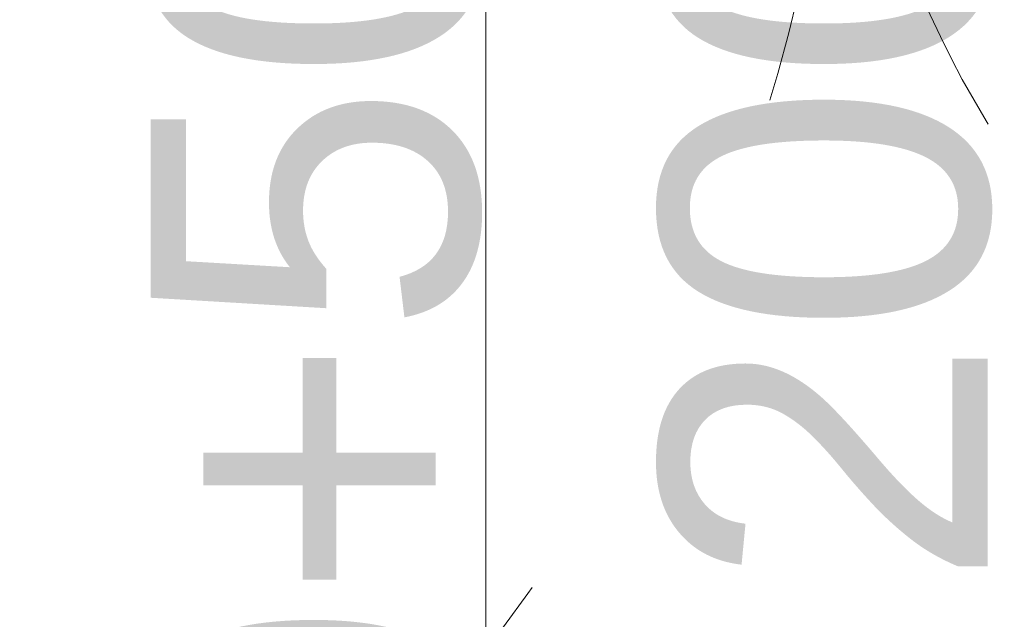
# Model space of a CAD drawing. Header units: centimetres. Extents: x -1737 to 22393, y -8842 to 3838.
# Tile 64 of 65: x 388 to 442, y 1057 to 1090. Entities that reach past the tile are written whole.
import ezdxf

# ---------------------------------------------------------------- set-up
doc = ezdxf.new("R2010")
doc.units = ezdxf.units.CM
doc.linetypes.add('Dash', pattern=[60, 30, -30])
for name, color, linetype, lineweight in [('A-DOOR', 31, 'Continuous', 13), ('A-DOOR-HDLN', 31, 'Continuous', 13), ('A-DOOR-IDEN', 31, 'Continuous', 13)]:
    doc.layers.add(name, color=color, linetype=linetype, lineweight=lineweight)
doc.styles.add('Arial_9', font='arial.ttf', dxfattribs={"height": 18})

# ---------------------------------------------------------------- blocks, each defined once
blk = doc.blocks.new('Schueco_FWS_ADS-75-SimplySmart_inw_Family-02 - FWS SI insert unit 90-2429721-3_piętro I __3_90 m_ - stan projektowany')
at = {"layer": 'A-DOOR-HDLN', "linetype": 'Dash', "lineweight": 9}
for centre, radius, start, end in [((-74.3, -7.6), 93.95, 270, 0), ((74.3, -7.6), 54.65, 180, 270)]:
    blk.add_arc(centre, radius, start, end, dxfattribs=at)
blk = doc.blocks.new('etykieta drzwi wymiar i kategoria - Aluprof Curtain Door - etykieta drzwi 1S dół-1350914-3_piętro I __3_90 m_ - stan projektowany')
at = {"layer": 'A-DOOR-IDEN'}
for q in [(0, 0.59844), (0, -0.59844)]:
    blk.add_line((0, 0), q, dxfattribs=at)

msp = doc.modelspace()

# ---------------------------------------------------------------- block references
at = {"layer": 'A-DOOR'}
msp.add_blockref('Schueco_FWS_ADS-75-SimplySmart_inw_Family-02 - FWS SI insert unit 90-2429721-3_piętro I __3_90 m_ - stan projektowany', (413.877, 1120.826), dxfattribs=at)
at = {"layer": 'A-DOOR-IDEN', "xscale": 99.99999999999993, "yscale": 99.99999999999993, "zscale": 99.99999999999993}
msp.add_blockref('etykieta drzwi wymiar i kategoria - Aluprof Curtain Door - etykieta drzwi 1S dół-1350914-3_piętro I __3_90 m_ - stan projektowany', (413.877, 1085.364), dxfattribs=at)

# ---------------------------------------------------------------- texts
at = {"layer": 'A-DOOR-IDEN', "insert": (418.598, 1101.022), "char_height": 18, "width": 70.1, "attachment_point": 6, "rotation": 90, "line_spacing_factor": 0.936439, "style": 'Arial_9'}
msp.add_mtext('\\pxqr,t7.05556,14.11111,21.16667,28.22222,35.27778,42.33333,49.38889,56.44444,63.5,70.55556,77.61111,84.66667,91.72222,98.77778,105.83333,112.88889,119.94444,127,134.05556,141.11111,148.16667,155.22222,162.27778,169.33333,176.38889,183.44444,190.5,197.55556,204.61111,211.66667,218.72222,225.77778;{90+50\\P200}', dxfattribs=at)

doc.saveas('drawing.dxf')
